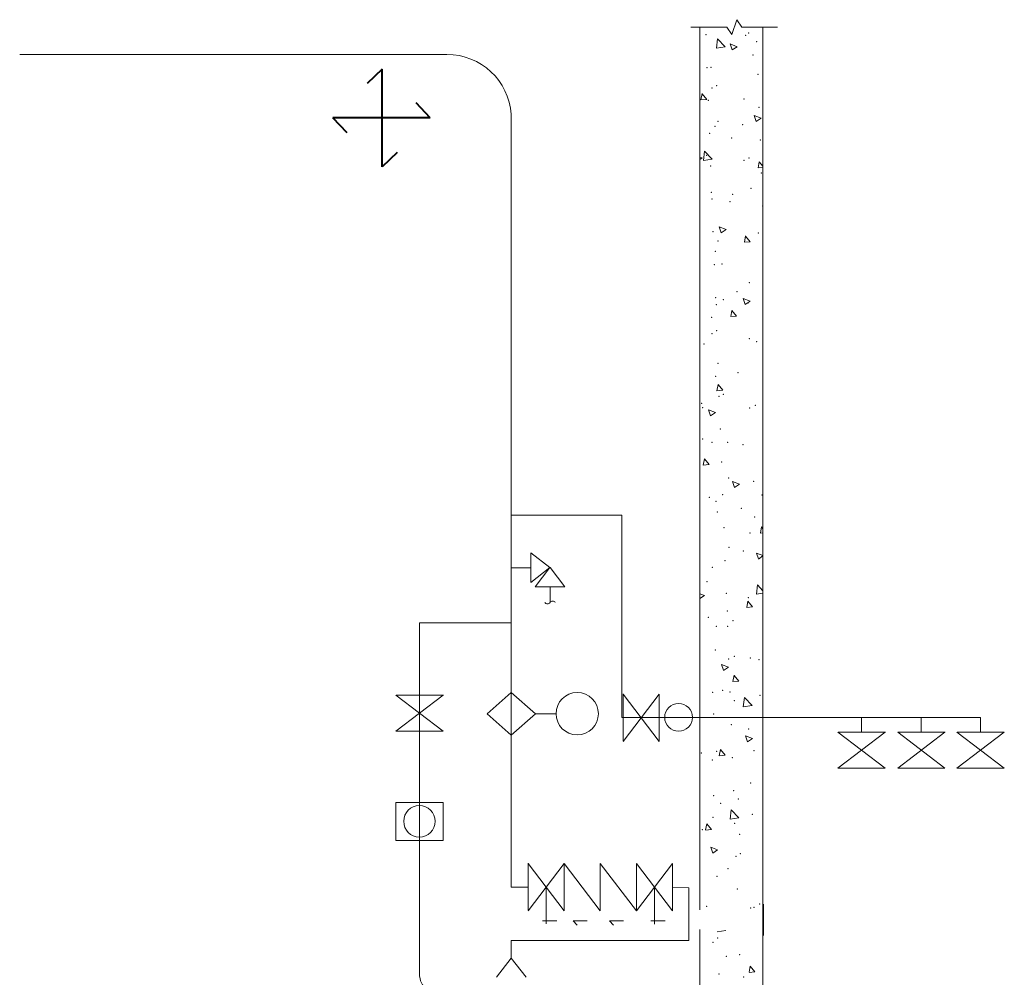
# Model space of a CAD drawing. Header units: inches. Extents: x -152 to 1372, y -763 to 594.
# Tile 3 of 13: x 523 to 648, y -688 to -566. Entities that reach past the tile are written whole.
import ezdxf

# ---------------------------------------------------------------- set-up
doc = ezdxf.new("R2010")
doc.units = ezdxf.units.IN
doc.header["$MEASUREMENT"] = 0
doc.linetypes.add('DASHED', pattern=[0.75, 0.5, -0.25])
for name, color, linetype, lineweight in [('A-DETL-LLIN', 3, 'Continuous', 30), ('G-ANNO-SYMB', 6, 'Continuous', 0), ('Layer5', 8, 'DASHED', 0)]:
    doc.layers.add(name, color=color, linetype=linetype, lineweight=lineweight)

# ---------------------------------------------------------------- blocks, each defined once
blk = doc.blocks.new('*U23')
at = {"layer": 'A-DETL-LLIN', "lineweight": 40, "ltscale": 0.351562}
for p, q in [((-0.22, -17.56), (-0.22, 17.56)), ((-0.22, 17.56), (5.2, 12.42)), ((-17.56, 0.07), (-12.42, 5.5)), ((-17.56, 0.07), (17.56, 0.07)), ((12.41, -5.36), (17.56, 0.07)), ((-5.65, -12.41), (-0.22, -17.56))]:
    blk.add_line(p, q, dxfattribs=at)
blk = doc.blocks.new('*U24')
at = {"layer": 'A-DETL-LLIN', "color": 251, "lineweight": 0, "ltscale": 2.5}
for p, q in [((-0.43, 88.75, -10.56), (-4.97, 88.75, -10.56)), ((0.2, 89.69, -10.56), (-0.43, 88.75, -10.56)), ((0.82, 87.81, -10.56), (0.2, 89.69, -10.56)), ((1.45, 88.75, -10.56), (0.82, 87.81, -10.56)), ((5.99, 88.75, -10.56), (1.45, 88.75, -10.56))]:
    blk.add_line(p, q, dxfattribs=at)
at = {"layer": 'A-DETL-LLIN', "color": 251, "lineweight": 0, "ltscale": 0.25}
for p, q in [((-3.13, 88.75, -10.56), (-3.13, -54.85, -10.56)), ((4.87, 88.75, -10.56), (4.87, -23.06, -10.56)), ((1.65, 86.26, -10.56), (2.62, 87.28, -10.56)), ((2.76, 86.09, -10.56), (2.62, 87.28, -10.56)), ((0.15, 86.27, -10.56), (1.02, 86.61, -10.56)), ((0.15, 86.27, -10.56), (0.77, 85.85, -10.56)), ((0.77, 85.86, -10.56), (1.02, 86.62, -10.56)), ((1.65, 86.26, -10.56), (2.76, 86.09, -10.56)), ((3.98, 79.59, -10.56), (4.58, 80.31, -10.56)), ((4.72, 79.53, -10.56), (4.58, 80.32, -10.56)), ((3.98, 79.59, -10.56), (4.72, 79.53, -10.56)), ((-2.89, 77.21, -10.56), (-2.02, 77.55, -10.56)), ((-2.27, 76.8, -10.56), (-2.02, 77.55, -10.56)), ((-2.89, 77.21, -10.56), (-2.27, 76.79, -10.56)), ((3.3, 72.02, -10.56), (4.28, 73.03, -10.56)), ((4.41, 71.85, -10.56), (4.28, 73.04, -10.56)), ((-3.13, 71.12, -10.56), (-2.65, 71.69, -10.56)), ((-2.51, 70.92, -10.56), (-2.65, 71.7, -10.56)), ((3.3, 72.02, -10.56), (4.41, 71.84, -10.56)), ((4.57, 72.18, -10.56), (4.87, 72.29, -10.56)), ((4.57, 72.18, -10.56), (4.87, 71.97, -10.56)), ((-3.13, 70.97, -10.56), (-2.51, 70.91, -10.56)), ((1.53, 63.11, -10.56), (2.4, 63.45, -10.56)), ((1.53, 63.11, -10.56), (2.15, 62.69, -10.56)), ((2.15, 62.7, -10.56), (2.4, 63.45, -10.56)), ((-1.52, 61.57, -10.56), (-0.92, 62.29, -10.56)), ((-1.52, 61.57, -10.56), (-0.77, 61.51, -10.56)), ((-0.77, 61.51, -10.56), (-0.92, 62.3, -10.56)), ((-1.52, 54.03, -10.56), (-0.64, 54.36, -10.56)), ((-1.52, 54.03, -10.56), (-0.89, 53.61, -10.56)), ((-0.89, 53.61, -10.56), (-0.64, 54.37, -10.56)), ((0.21, 52.15, -10.56), (0.82, 52.87, -10.56)), ((0.96, 52.09, -10.56), (0.82, 52.87, -10.56)), ((0.21, 52.15, -10.56), (0.96, 52.08, -10.56)), ((1.95, 42.75, -10.56), (2.55, 43.47, -10.56)), ((1.95, 42.75, -10.56), (2.7, 42.68, -10.56)), ((2.7, 42.69, -10.56), (2.55, 43.47, -10.56)), ((2.9, 39.93, -10.56), (3.78, 40.27, -10.56)), ((2.9, 39.93, -10.56), (3.53, 39.51, -10.56)), ((3.53, 39.52, -10.56), (3.78, 40.27, -10.56)), ((3.68, 33.34, -10.56), (4.29, 34.06, -10.56)), ((4.43, 33.28, -10.56), (4.29, 34.07, -10.56)), ((3.68, 33.34, -10.56), (4.43, 33.28, -10.56)), ((-0.14, 30.87, -10.56), (0.74, 31.2, -10.56)), ((0.48, 30.45, -10.56), (0.74, 31.21, -10.56)), ((-0.14, 30.87, -10.56), (0.48, 30.45, -10.56)), ((-3.13, 25.22, -10.56), (-2.95, 25.45, -10.56)), ((-2.8, 24.67, -10.56), (-2.95, 25.45, -10.56)), ((-3.13, 24.69, -10.56), (-2.8, 24.66, -10.56)), ((-3.13, 21.82, -10.56), (-2.3, 22.14, -10.56)), ((-3.13, 21.77, -10.56), (-2.56, 21.38, -10.56)), ((-2.56, 21.39, -10.56), (-2.3, 22.14, -10.56)), ((-3.13, 17.37, -10.56), (-2.43, 18.1, -10.56)), ((-2.3, 16.91, -10.56), (-2.44, 18.1, -10.56)), ((-3.13, 17.04, -10.56), (-2.3, 16.91, -10.56)), ((4.28, 16.77, -10.56), (4.87, 16.99, -10.56)), ((4.28, 16.77, -10.56), (4.87, 16.37, -10.56)), ((-1.81, 15.32, -10.56), (-1.21, 16.04, -10.56)), ((-1.81, 15.32, -10.56), (-1.07, 15.26, -10.56)), ((-1.07, 15.26, -10.56), (-1.21, 16.05, -10.56)), ((1.24, 7.7, -10.56), (2.12, 8.04, -10.56)), ((1.24, 7.7, -10.56), (1.86, 7.28, -10.56)), ((1.86, 7.29, -10.56), (2.12, 8.04, -10.56)), ((-0.08, 5.92, -10.56), (0.52, 6.64, -10.56)), ((0.67, 5.86, -10.56), (0.52, 6.65, -10.56)), ((-0.08, 5.92, -10.56), (0.67, 5.86, -10.56)), ((-1.75, 2.84, -10.56), (-0.78, 3.85, -10.56)), ((-0.64, 2.67, -10.56), (-0.78, 3.86, -10.56)), ((-1.75, 2.84, -10.56), (-0.64, 2.66, -10.56)), ((-1.8, -1.36, -10.56), (-0.93, -1.02, -10.56)), ((-1.18, -1.78, -10.56), (-0.93, -1.02, -10.56)), ((-1.8, -1.36, -10.56), (-1.18, -1.78, -10.56)), ((1.66, -3.48, -10.56), (2.26, -2.76, -10.56)), ((1.66, -3.48, -10.56), (2.4, -3.55, -10.56)), ((2.4, -3.54, -10.56), (2.26, -2.76, -10.56)), ((-0.09, -11.41, -10.56), (0.88, -10.39, -10.56)), ((1.02, -11.58, -10.56), (0.88, -10.39, -10.56)), ((-0.09, -11.41, -10.56), (1.02, -11.58, -10.56)), ((3.39, -12.88, -10.56), (3.99, -12.16, -10.56)), ((4.14, -12.94, -10.56), (3.99, -12.16, -10.56)), ((3.39, -12.88, -10.56), (4.14, -12.95, -10.56)), ((2.62, -15.46, -10.56), (3.49, -15.12, -10.56)), ((2.62, -15.46, -10.56), (3.24, -15.88, -10.56)), ((3.24, -15.87, -10.56), (3.49, -15.12, -10.56)), ((1.56, -25.65, -10.56), (2.68, -25.83, -10.56)), ((4.87, -25.55, -10.56), (4.87, -54.85, -10.56)), ((-2.11, -30.9, -10.56), (-1.5, -30.18, -10.56)), ((-2.11, -30.9, -10.56), (-1.36, -30.97, -10.56)), ((-1.36, -30.96, -10.56), (-1.5, -30.18, -10.56))]:
    blk.add_line(p, q, dxfattribs=at)
at = {"layer": 'A-DETL-LLIN', "color": 251, "lineweight": 0}
for p in [(-1.33, 88.02, -10.56), (-0.92, 87.72, -10.56), (4.09, 87.79, -10.56), (-2.33, 86.91, -10.56), (-1.88, 85.22, -10.56), (3.44, 83.65, -10.56), (3.94, 83.63, -10.56), (-2.48, 82.75, -10.56), (2.73, 81.33, -10.56), (3.32, 81.05, -10.56), (-2.63, 78.59, -10.56), (-0.72, 79.65, -10.56), (3.78, 79.47, -10.56), (-0.56, 76.4, -10.56), (2.57, 76.81, -10.56), (2.93, 76.19, -10.56), (3.63, 75.31, -10.56), (-2.79, 74.43, -10.56), (0.83, 74.69, -10.56), (4.01, 72.51, -10.56), (-1.37, 72.19, -10.56), (-0.72, 71.88, -10.56), (3.48, 71.15, -10.56), (-2.94, 70.27, -10.56), (-1.6, 68.31, -10.56), (0.72, 67.58, -10.56), (-3.09, 66.11, -10.56), (1.03, 66.63, -10.56), (3.33, 66.99, -10.56), (-2.56, 62.65, -10.56), (3.18, 62.82, -10.56), (2.58, 61.67, -10.56), (2.89, 60.36, -10.56), (2.04, 58.75, -10.56), (3.02, 58.66, -10.56), (-1.41, 56.36, -10.56), (0.15, 55.26, -10.56), (-1.25, 53.8, -10.56), (1.88, 54.22, -10.56), (2.87, 54.48, -10.56), (2.78, 53.58, -10.56), (3.37, 51.97, -10.56), (2.72, 50.32, -10.56), (3.33, 49.91, -10.56), (-2.34, 48.91, -10.56), (-1.41, 49.28, -10.56), (4.33, 48.62, -10.56), (2.57, 46.16, -10.56), (0.04, 44.98, -10.56), (2.85, 44.51, -10.56), (1.9, 42.24, -10.56), (2.42, 42, -10.56), (-2.14, 40.84, -10.56), (-1.44, 40.51, -10.56), (4.53, 40.56, -10.56), (4.65, 41.09, -10.56), (2.26, 37.84, -10.56), (1.36, 36.16, -10.56), (4.49, 36.57, -10.56), (-0.59, 35.88, -10.56), (3.33, 36.14, -10.56), (2.11, 33.67, -10.56), (-1.93, 31.23, -10.56), (1.2, 31.64, -10.56), (-3.02, 29.5, -10.56), (1.96, 29.51, -10.56), (2.82, 28.68, -10.56), (3.65, 29.21, -10.56), (-0.39, 27.82, -10.56), (-2.09, 26.71, -10.56), (2.64, 27.33, -10.56), (1.81, 25.35, -10.56), (-1.48, 24.69, -10.56), (1.16, 22.86, -10.56), (-0.64, 22.4, -10.56), (1.66, 21.19, -10.56), (3.3, 20.31, -10.56), (3.96, 18.51, -10.56), (-1.27, 16.47, -10.56), (1.5, 17.03, -10.56), (1.37, 14.79, -10.56), (3.8, 13.99, -10.56), (0.67, 13.58, -10.56), (1.35, 12.87, -10.56), (2.78, 12.85, -10.56), (-1.52, 8.86, -10.56), (0.51, 9.06, -10.56), (2.92, 9.84, -10.56), (-2.61, 8.65, -10.56), (1.2, 8.71, -10.56), (-2.77, 4.13, -10.56), (1.05, 4.55, -10.56), (1.96, 4.76, -10.56), (3.26, 4.48, -10.56), (0.48, 3.45, -10.56), (3.12, 1.77, -10.56), (0.9, 0.39, -10.56), (-1.33, -0.17, -10.56), (-2.01, -2.9, -10.56), (2.74, -2.98, -10.56), (4.67, -3.19, -10.56), (0.74, -3.78, -10.56), (3.28, -4.07, -10.56), (-1.55, -6.97, -10.56), (0.59, -7.94, -10.56), (3.12, -8.58, -10.56), (-0.01, -9, -10.56), (2.23, -9.57, -10.56), (-1.8, -10.97, -10.56), (0.44, -12.1, -10.56), (3.22, -11.35, -10.56), (-0.17, -13.51, -10.56), (4.57, -12.89, -10.56), (-0.25, -15.93, -10.56), (0.29, -16.26, -10.56), (1.28, -17.82, -10.56), (2.71, -18.8, -10.56), (2.59, -26.64, -10.56), (3.18, -27.17, -10.56), (-0.17, -28.74, -10.56), (1.5, -28.95, -10.56), (2.44, -31.16, -10.56), (-0.69, -31.57, -10.56)]:
    blk.add_point(p, dxfattribs=at)

msp = doc.modelspace()

# ---------------------------------------------------------------- linework, layer by layer
at = {"layer": 'A-DETL-LLIN', "ltscale": 4.147739}
msp.add_line((617.183886, -678.249215), (617.183886, -682.231044), dxfattribs=at)
at = {"layer": 'G-ANNO-SYMB'}
for p, q in [((523.059803, -570.642863), (577.146661, -570.642863)), ((585.31301, -578.221041), (585.31299, -676.123747)), ((585.297993, -629.0058), (599.285432, -629.0058)), ((599.285432, -629.0058), (599.285432, -654.628603)), ((587.766583, -633.764941), (587.766583, -637.515346)), ((590.204996, -635.633729), (587.766583, -633.764941)), ((585.298937, -635.66227), (587.764919, -635.66227)), ((590.204996, -635.646558), (587.766583, -637.515346)), ((590.204996, -635.646558), (588.336209, -638.084972)), ((590.217826, -635.646558), (592.086614, -638.084972)), ((588.336209, -638.084972), (592.086614, -638.084972)), ((590.211411, -638.084972), (590.211411, -640.060902)), ((573.702519, -642.618687), (585.238325, -642.618687)), ((573.702519, -642.618687), (573.702519, -686.801732)), ((576.69629, -656.345065), (570.708748, -651.775147)), ((570.708748, -656.345065), (576.69629, -651.775147)), ((573.69717, -651.775147), (570.729444, -651.775147)), ((573.676474, -651.775147), (576.716986, -651.775147)), ((585.31301, -651.445816), (582.262634, -654.143824)), ((585.31301, -651.445816), (588.363387, -654.143824)), ((599.46502, -654.680693), (599.46502, -651.640181)), ((604.034938, -651.660877), (599.46502, -657.648419)), ((604.034938, -657.648419), (599.46502, -651.660877)), ((604.034938, -654.70139), (604.034938, -651.660877)), ((585.31301, -656.841832), (582.262634, -654.143824)), ((585.31301, -656.841832), (588.363387, -654.143824)), ((588.363387, -654.143824), (590.945335, -654.143824)), ((599.285432, -654.628603), (644.717349, -654.628603)), ((599.46502, -654.659997), (599.46502, -657.627723)), ((604.034938, -654.680693), (604.034938, -657.648419)), ((629.637521, -656.464674), (629.637521, -654.627955)), ((637.203812, -656.464674), (637.203812, -654.627955)), ((644.717349, -656.464674), (644.717349, -654.627955)), ((573.676474, -656.345065), (570.708748, -656.345065)), ((573.655778, -656.345065), (576.69629, -656.345065)), ((632.657337, -661.034593), (626.669795, -656.464674)), ((626.669795, -661.034593), (632.657337, -656.464674)), ((629.658217, -656.464674), (626.690491, -656.464674)), ((629.637521, -656.464674), (632.678033, -656.464674)), ((640.223628, -661.034593), (634.236086, -656.464674)), ((634.236086, -661.034593), (640.223628, -656.464674)), ((637.224508, -656.464674), (634.256783, -656.464674)), ((637.203812, -656.464674), (640.244324, -656.464674)), ((647.716469, -661.034593), (641.728927, -656.464674)), ((641.728927, -661.034593), (647.716469, -656.464674)), ((644.717349, -656.464674), (641.749623, -656.464674)), ((644.696653, -656.464674), (647.737165, -656.464674)), ((629.637521, -661.034593), (626.669795, -661.034593)), ((629.616824, -661.034593), (632.657337, -661.034593)), ((637.203812, -661.034593), (634.236086, -661.034593)), ((637.183116, -661.034593), (640.223628, -661.034593)), ((644.696653, -661.034593), (641.728927, -661.034593)), ((644.675956, -661.034593), (647.716469, -661.034593)), ((587.437445, -676.123747), (587.437445, -673.083235)), ((592.007363, -673.103931), (587.437445, -679.091473)), ((592.007363, -679.091473), (587.437445, -673.103931)), ((596.577282, -679.091473), (592.007363, -673.103931)), ((592.007363, -676.144443), (592.007363, -673.103931)), ((601.1472, -679.091473), (596.577282, -673.103931)), ((596.577282, -676.144443), (596.577282, -673.103931)), ((601.1472, -676.144443), (601.1472, -673.103931)), ((605.717118, -673.124627), (601.1472, -679.112169)), ((605.717118, -679.112169), (601.1472, -673.124627)), ((605.717118, -676.16514), (605.717118, -673.124627)), ((585.31299, -676.123747), (587.437445, -676.123747)), ((587.437445, -676.103051), (587.437445, -679.070776)), ((589.722404, -676.097702), (589.722404, -680.768107)), ((592.007363, -676.123747), (592.007363, -679.091473)), ((596.577282, -676.123747), (596.577282, -679.091473)), ((601.1472, -676.123747), (601.1472, -679.091473)), ((603.432159, -676.118398), (603.432159, -680.788803)), ((605.717118, -676.144443), (605.717118, -679.112169)), ((607.784256, -676.185836), (605.717118, -676.16514)), ((607.784256, -682.865982), (607.784256, -676.185836)), ((589.273585, -680.372458), (591.063599, -680.372458)), ((593.13399, -680.393154), (594.924004, -680.393154)), ((593.13399, -680.393154), (593.669996, -680.92255)), ((597.728907, -680.393154), (599.518921, -680.393154)), ((597.728907, -680.393154), (598.264914, -680.92255)), ((602.98334, -680.393154), (604.773354, -680.393154)), ((585.313101, -685.088723), (585.313101, -682.865982)), ((585.313101, -682.865982), (607.784256, -682.865982)), ((585.300271, -685.088723), (583.431483, -687.527136)), ((585.300271, -685.088723), (583.431483, -687.527136)), ((585.313101, -685.088723), (587.181888, -687.527136))]:
    msp.add_line(p, q, dxfattribs=at)
msp.add_lwpolyline([(570.708748, -665.379018), (576.669108, -665.379018), (576.669108, -670.193155), (570.708748, -670.193155)], close=True, dxfattribs=at)
for centre, radius in [((593.651705, -654.143824), 2.681008), ((606.490015, -654.605792), 1.756963), ((573.681323, -667.771789), 1.996561)]:
    msp.add_circle(centre, radius, dxfattribs=at)
for centre, radius, start, end in [((577.16621, -578.794608), 8.152721, 4.03425365, 90), ((589.878882, -639.830046), 0.404809, 216.79571687, 325.23008186), ((590.543941, -640.291757), 0.404809, 36.79571687, 145.23008186), ((576.533569, -687.073257), 2.849208, 174.46431619, 269.31943854)]:
    msp.add_arc(centre, radius, start, end, dxfattribs=at)
at = {"layer": 'Layer5', "color": 251, "lineweight": 0, "ltscale": 0.25}
for p, q in [((617.183886, -677.493531), (617.145141, -677.49692)), ((617.145467, -677.491956), (617.183886, -677.283683))]:
    msp.add_line(p, q, dxfattribs=at)
at = {"layer": 'Layer5', "color": 251, "lineweight": 0}
for p in [(610.644935, -588.111977), (613.913854, -676.351526), (610.066112, -678.527559), (615.639958, -678.730835), (616.062329, -678.681283), (616.738892, -678.245623)]:
    msp.add_point(p, dxfattribs=at)

# ---------------------------------------------------------------- block references
at = {"layer": 'A-DETL-LLIN', "color": 251, "lineweight": 0, "ltscale": 2.5, "extrusion": (0, 0, -1)}
msp.add_blockref('*U24', (-614.05065, -655.930813, 10.559055), dxfattribs=at)
at = {"layer": 'A-DETL-LLIN', "lineweight": 40, "ltscale": 0.351562, "extrusion": (0, 0, -1), "xscale": 0.3515624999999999, "yscale": 0.3515624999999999, "zscale": 0.3515624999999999}
msp.add_blockref('*U23', (-568.879859, -578.703862), dxfattribs=at)

doc.saveas('drawing.dxf')
